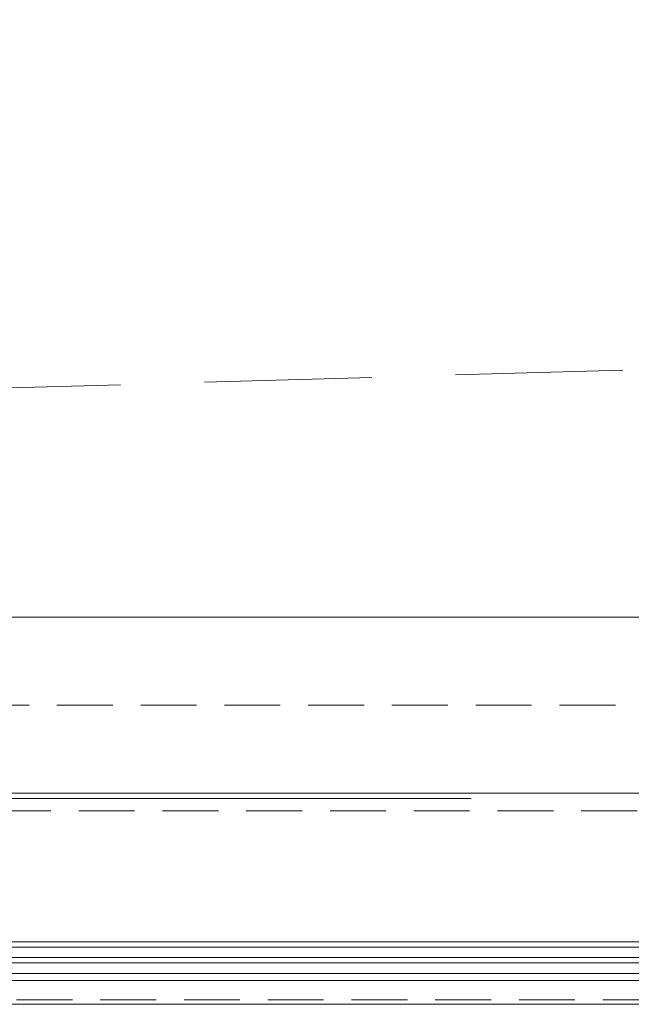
# Model space of a CAD drawing. Header units: millimetres. Extents: x 144573 to 336993, y 74252 to 247042.
# Tile 105 of 256: x 156092 to 156787, y 174615 to 175734. Entities that reach past the tile are written whole.
import ezdxf

# ---------------------------------------------------------------- set-up
doc = ezdxf.new("R2010")
doc.units = ezdxf.units.MM
doc.linetypes.add('ČÁRKOVANÁ', pattern=[19.05, 12.7, -6.35])
for name, color, linetype, lineweight in [('FASÁDA DETAILNÍ', 255, 'Continuous', 0), ('NOVA', 255, 'Continuous', 0), ('TENKA', 255, 'Continuous', 0)]:
    doc.layers.add(name, color=color, linetype=linetype, lineweight=lineweight)

msp = doc.modelspace()

# ---------------------------------------------------------------- linework, layer by layer
at = {"layer": 'FASÁDA DETAILNÍ'}
for p, q in [((156604.98, 174849.259), (153967.98, 174849.259)), ((158151.479, 174686.259), (152900.48, 174686.259)), ((152900.48, 174680.259), (158164.518, 174680.259)), ((158164.518, 174668.259), (152900.48, 174668.259)), ((157106.98, 174668.259), (154983.48, 174668.259)), ((152900.48, 174662.259), (158164.518, 174662.259)), ((154983.48, 174662.259), (157106.98, 174662.259)), ((158164.518, 174650.259), (152900.48, 174650.259)), ((152900.48, 174642.259), (158151.48, 174642.259)), ((157106.98, 174650.259), (154983.48, 174650.259)), ((154983.48, 174642.259), (157106.98, 174642.259))]:
    msp.add_line(p, q, dxfattribs=at)
for points in [[(173301.48, 174615.259), (146721.48, 174615.259), (146721.48, 198295.259), (173301.48, 198295.259)], [(173061.48, 174855.259), (146961.48, 174855.259), (146961.48, 198055.259), (173061.48, 198055.259)]]:
    msp.add_lwpolyline(points, close=True, dxfattribs=at)
at = {"layer": 'FASÁDA DETAILNÍ', "linetype": 'ČÁRKOVANÁ', "ltscale": 5}
for points in [[(173296.48, 174620.259), (146726.48, 174620.259), (146726.48, 198290.259), (173296.48, 198290.259)], [(173081.48, 174835.259), (146941.48, 174835.259), (146941.48, 198075.259), (173081.48, 198075.259)], [(172961.48, 174955.259), (147061.48, 174955.259), (147061.48, 197955.259), (172961.48, 197955.259)]]:
    msp.add_lwpolyline(points, close=True, dxfattribs=at)
at = {"layer": 'NOVA', "linetype": 'ČÁRKOVANÁ', "ltscale": 15}
msp.add_line((147161.48, 175055.259), (172861.48, 175805.259), dxfattribs=at)
at = {"layer": 'NOVA'}
msp.add_line((158168.98, 175055.259), (153453.98, 175055.259), dxfattribs=at)
at = {"layer": 'TENKA', "linetype": 'ČÁRKOVANÁ', "ltscale": 7}
msp.add_lwpolyline([(147718.98, 197855.259), (172861.48, 197855.259), (172861.48, 175055.259), (147718.98, 175055.259)], close=True, dxfattribs=at)

doc.saveas('drawing.dxf')
